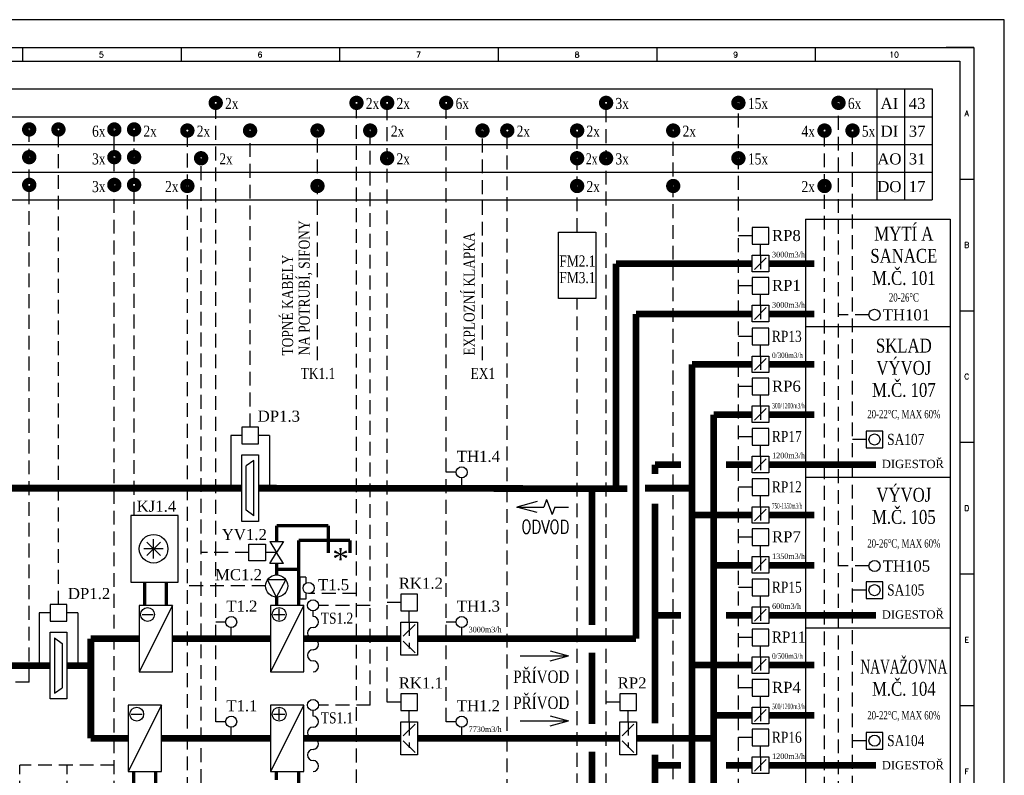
# Model space of a CAD drawing. Extents: x -1940 to 6437, y -1158 to -1137.
# Tile 4 of 5: x -1895 to -1877, y -1151 to -1137. Entities that reach past the tile are written whole.
import ezdxf
from ezdxf.enums import TextEntityAlignment as Align

# ---------------------------------------------------------------- set-up
doc = ezdxf.new("R2010")
doc.units = 0
doc.header["$MEASUREMENT"] = 0
for name, pattern in [('ČERCHOVANÁ2', [0.5, 0.25, -0.125, 0, -0.125]), ('ČÁRKOVANÁ', [0.75, 0.5, -0.25]), ('ČÁRKOVANÁ2', [0.375, 0.25, -0.125])]:
    doc.linetypes.add(name, pattern=pattern)
for name, color, linetype in [('Přístroje MaR', 1, 'CONTINUOUS'), ('Přístroje VZT', 5, 'CONTINUOUS'), ('Výkres', 4, 'CONTINUOUS')]:
    doc.layers.add(name, color=color, linetype=linetype)
doc.layers.add('Výkres netisk', color=7, linetype='CONTINUOUS', plot=False)
doc.styles.add('Romans', font='romans.shx')
doc.styles.get("Standard").update_dxf_attribs({"font": 'times.ttf'})

msp = doc.modelspace()

# ---------------------------------------------------------------- linework, layer by layer
at = {"layer": 'Přístroje MaR', "linetype": 'ČÁRKOVANÁ2'}
for p, q in [((-1891.07, -1149.608), (-1891.07, -1138.446)), ((-1888.531, -1150.72), (-1888.531, -1138.444)), ((-1887.977, -1149.258), (-1887.977, -1138.447)), ((-1886.912, -1149.608), (-1886.912, -1138.446)), ((-1884.028, -1152.669), (-1884.028, -1138.442)), ((-1881.641, -1153.512), (-1881.641, -1138.438)), ((-1879.835, -1153.554), (-1879.835, -1138.444)), ((-1891.581, -1150.859), (-1891.581, -1138.836)), ((-1894.434, -1148.895), (-1894.434, -1138.923)), ((-1893.907, -1147.495), (-1893.907, -1138.926)), ((-1892.899, -1150.928), (-1892.899, -1138.924)), ((-1892.543, -1145.889), (-1892.543, -1138.93)), ((-1890.45, -1144.295), (-1890.45, -1138.943)), ((-1889.234, -1143.088), (-1889.234, -1138.942)), ((-1888.283, -1149.308), (-1888.283, -1138.941)), ((-1886.258, -1143.088), (-1886.258, -1138.942)), ((-1885.811, -1153.896), (-1885.811, -1138.938)), ((-1884.55, -1140.774), (-1884.55, -1138.946)), ((-1882.817, -1154.022), (-1882.817, -1138.943)), ((-1880.087, -1154.98), (-1880.087, -1139.026)), ((-1879.582, -1152.708), (-1879.582, -1138.942)), ((-1891.333, -1151.463), (-1891.333, -1139.44)), ((-1881.395, -1140.844), (-1881.641, -1140.844)), ((-1881.395, -1141.744), (-1881.641, -1141.744)), ((-1884.55, -1155.296), (-1884.55, -1141.974)), ((-1879.286, -1142.267), (-1879.835, -1142.267)), ((-1881.395, -1142.661), (-1881.641, -1142.661)), ((-1881.395, -1143.561), (-1881.641, -1143.561)), ((-1881.395, -1144.47), (-1881.641, -1144.47)), ((-1879.336, -1144.517), (-1879.582, -1144.517)), ((-1886.733, -1145.108), (-1886.912, -1145.108)), ((-1881.395, -1145.379), (-1881.641, -1145.379)), ((-1881.395, -1146.278), (-1881.641, -1146.278)), ((-1890.471, -1146.555), (-1891.333, -1146.555)), ((-1879.286, -1146.799), (-1879.835, -1146.799)), ((-1890.171, -1147.159), (-1891.581, -1147.159)), ((-1881.395, -1147.187), (-1881.641, -1147.187)), ((-1888.531, -1147.298), (-1889.395, -1147.298)), ((-1879.336, -1147.235), (-1879.582, -1147.235)), ((-1888.283, -1147.51), (-1889.214, -1147.51)), ((-1887.731, -1147.46), (-1887.977, -1147.46)), ((-1890.891, -1147.81), (-1891.07, -1147.81)), ((-1886.733, -1147.81), (-1886.912, -1147.81)), ((-1881.395, -1148.087), (-1881.641, -1148.087)), ((-1894.434, -1148.895), (-1895.315, -1148.895)), ((-1881.395, -1148.996), (-1881.641, -1148.996)), ((-1888.283, -1149.308), (-1889.214, -1149.308)), ((-1887.731, -1149.258), (-1887.977, -1149.258)), ((-1883.782, -1149.258), (-1884.028, -1149.258)), ((-1890.891, -1149.608), (-1891.07, -1149.608)), ((-1886.733, -1149.608), (-1886.912, -1149.608)), ((-1881.395, -1149.895), (-1881.641, -1149.895)), ((-1879.336, -1149.952), (-1879.582, -1149.952)), ((-1894.601, -1150.928), (-1894.601, -1150.39)), ((-1892.899, -1150.39), (-1894.601, -1150.39)), ((-1893.75, -1150.928), (-1893.75, -1150.39))]:
    msp.add_line(p, q, dxfattribs=at)
at = {"layer": 'Přístroje MaR', "color": 5}
for p, q in [((-1880.433, -1140.543), (-1880.433, -1156.026)), ((-1880.433, -1140.543), (-1877.821, -1140.543)), ((-1877.821, -1140.543), (-1877.821, -1156.026)), ((-1880.433, -1142.479), (-1877.821, -1142.479)), ((-1880.433, -1145.196), (-1877.821, -1145.196)), ((-1880.433, -1147.913), (-1877.821, -1147.913)), ((-1885.576, -1148.421), (-1884.707, -1148.421)), ((-1885.035, -1148.33), (-1884.707, -1148.421)), ((-1885.035, -1148.512), (-1884.707, -1148.421)), ((-1885.035, -1149.502), (-1884.707, -1149.593)), ((-1885.576, -1149.593), (-1884.707, -1149.593)), ((-1885.035, -1149.684), (-1884.707, -1149.593))]:
    msp.add_line(p, q, dxfattribs=at)
at = {"layer": 'Přístroje MaR'}
for p, q in [((-1881.245, -1141.194), (-1881.245, -1140.994)), ((-1881.245, -1142.094), (-1881.245, -1141.894)), ((-1881.245, -1143.011), (-1881.245, -1142.811)), ((-1881.245, -1143.911), (-1881.245, -1143.711)), ((-1890.6, -1144.445), (-1890.8, -1144.445)), ((-1890.8, -1144.445), (-1890.8, -1145.395)), ((-1890.1, -1144.445), (-1890.3, -1144.445)), ((-1890.1, -1144.445), (-1890.1, -1145.395)), ((-1881.245, -1144.82), (-1881.245, -1144.62)), ((-1886.633, -1145.408), (-1886.633, -1145.208)), ((-1881.245, -1145.729), (-1881.245, -1145.529)), ((-1881.245, -1146.628), (-1881.245, -1146.428)), ((-1889.971, -1146.555), (-1890.171, -1146.555)), ((-1889.545, -1147.398), (-1889.545, -1146.998)), ((-1889.445, -1146.998), (-1889.545, -1146.998)), ((-1889.445, -1146.998), (-1889.445, -1147.111)), ((-1889.445, -1147.285), (-1889.445, -1147.398)), ((-1881.245, -1147.537), (-1881.245, -1147.337)), ((-1889.445, -1147.398), (-1889.545, -1147.398)), ((-1894.057, -1147.645), (-1894.257, -1147.645)), ((-1894.257, -1147.645), (-1894.257, -1148.595)), ((-1893.557, -1147.645), (-1893.757, -1147.645)), ((-1893.557, -1147.645), (-1893.557, -1148.595)), ((-1889.314, -1147.71), (-1889.314, -1147.61)), ((-1887.581, -1147.81), (-1887.581, -1147.61)), ((-1890.791, -1148.11), (-1890.791, -1147.91)), ((-1886.633, -1148.11), (-1886.633, -1147.91)), ((-1881.245, -1148.437), (-1881.245, -1148.237)), ((-1881.245, -1149.346), (-1881.245, -1149.146)), ((-1889.314, -1149.508), (-1889.314, -1149.408)), ((-1887.581, -1149.608), (-1887.581, -1149.408)), ((-1883.632, -1149.608), (-1883.632, -1149.408)), ((-1890.791, -1149.908), (-1890.791, -1149.708)), ((-1886.633, -1149.908), (-1886.633, -1149.708)), ((-1881.245, -1150.245), (-1881.245, -1150.045))]:
    msp.add_line(p, q, dxfattribs=at)
for points in [[(-1891.143, -1138.443, 0.112, 0.112, 1), (-1890.997, -1138.443, 0.112, 0.112, 1)], [(-1888.604, -1138.443, 0.112, 0.112, 1), (-1888.457, -1138.443, 0.112, 0.112, 1)], [(-1888.051, -1138.443, 0.112, 0.112, 1), (-1887.904, -1138.443, 0.112, 0.112, 1)], [(-1886.985, -1138.443, 0.112, 0.112, 1), (-1886.839, -1138.443, 0.112, 0.112, 1)], [(-1884.101, -1138.443, 0.112, 0.112, 1), (-1883.955, -1138.443, 0.112, 0.112, 1)], [(-1881.714, -1138.443, 0.112, 0.112, 1), (-1881.568, -1138.443, 0.112, 0.112, 1)], [(-1879.909, -1138.443, 0.112, 0.112, 1), (-1879.762, -1138.443, 0.112, 0.112, 1)], [(-1894.508, -1138.923, 0.112, 0.112, 1), (-1894.361, -1138.923, 0.112, 0.112, 1)], [(-1893.98, -1138.923, 0.112, 0.112, 1), (-1893.834, -1138.923, 0.112, 0.112, 1)], [(-1892.972, -1138.923, 0.112, 0.112, 1), (-1892.826, -1138.923, 0.112, 0.112, 1)], [(-1892.616, -1138.923, 0.112, 0.112, 1), (-1892.469, -1138.923, 0.112, 0.112, 1)], [(-1891.655, -1138.943, 0.112, 0.112, 1), (-1891.508, -1138.943, 0.112, 0.112, 1)], [(-1890.524, -1138.943, 0.112, 0.112, 1), (-1890.377, -1138.943, 0.112, 0.112, 1)], [(-1889.307, -1138.943, 0.112, 0.112, 1), (-1889.161, -1138.943, 0.112, 0.112, 1)], [(-1888.356, -1138.943, 0.112, 0.112, 1), (-1888.21, -1138.943, 0.112, 0.112, 1)], [(-1886.332, -1138.943, 0.112, 0.112, 1), (-1886.185, -1138.943, 0.112, 0.112, 1)], [(-1885.884, -1138.943, 0.112, 0.112, 1), (-1885.737, -1138.943, 0.112, 0.112, 1)], [(-1884.624, -1138.943, 0.112, 0.112, 1), (-1884.477, -1138.943, 0.112, 0.112, 1)], [(-1882.89, -1138.943, 0.112, 0.112, 1), (-1882.744, -1138.943, 0.112, 0.112, 1)], [(-1880.161, -1138.943, 0.112, 0.112, 1), (-1880.014, -1138.943, 0.112, 0.112, 1)], [(-1879.656, -1138.943, 0.112, 0.112, 1), (-1879.509, -1138.943, 0.112, 0.112, 1)], [(-1894.508, -1139.423, 0.112, 0.112, 1), (-1894.361, -1139.423, 0.112, 0.112, 1)], [(-1892.972, -1139.423, 0.112, 0.112, 1), (-1892.826, -1139.423, 0.112, 0.112, 1)], [(-1892.616, -1139.423, 0.112, 0.112, 1), (-1892.469, -1139.423, 0.112, 0.112, 1)], [(-1891.407, -1139.443, 0.112, 0.112, 1), (-1891.26, -1139.443, 0.112, 0.112, 1)], [(-1888.051, -1139.443, 0.112, 0.112, 1), (-1887.904, -1139.443, 0.112, 0.112, 1)], [(-1884.624, -1139.443, 0.112, 0.112, 1), (-1884.477, -1139.443, 0.112, 0.112, 1)], [(-1884.101, -1139.443, 0.112, 0.112, 1), (-1883.955, -1139.443, 0.112, 0.112, 1)], [(-1881.714, -1139.443, 0.112, 0.112, 1), (-1881.568, -1139.443, 0.112, 0.112, 1)], [(-1894.508, -1139.923, 0.112, 0.112, 1), (-1894.361, -1139.923, 0.112, 0.112, 1)], [(-1892.972, -1139.923, 0.112, 0.112, 1), (-1892.826, -1139.923, 0.112, 0.112, 1)], [(-1892.616, -1139.923, 0.112, 0.112, 1), (-1892.469, -1139.923, 0.112, 0.112, 1)], [(-1891.655, -1139.943, 0.112, 0.112, 1), (-1891.508, -1139.943, 0.112, 0.112, 1)], [(-1889.307, -1139.943, 0.112, 0.112, 1), (-1889.161, -1139.943, 0.112, 0.112, 1)], [(-1884.624, -1139.943, 0.112, 0.112, 1), (-1884.477, -1139.943, 0.112, 0.112, 1)], [(-1882.89, -1139.943, 0.112, 0.112, 1), (-1882.744, -1139.943, 0.112, 0.112, 1)], [(-1880.161, -1139.943, 0.112, 0.112, 1), (-1880.014, -1139.943, 0.112, 0.112, 1)]]:
    msp.add_lwpolyline(points, format="xyseb", close=True, dxfattribs=at)
for points in [[(-1884.214, -1141.974), (-1884.886, -1141.974), (-1884.886, -1140.774), (-1884.214, -1140.774)], [(-1881.395, -1140.994), (-1881.095, -1140.994), (-1881.095, -1140.694), (-1881.395, -1140.694)], [(-1881.395, -1141.894), (-1881.095, -1141.894), (-1881.095, -1141.594), (-1881.395, -1141.594)], [(-1881.395, -1142.811), (-1881.095, -1142.811), (-1881.095, -1142.511), (-1881.395, -1142.511)], [(-1881.395, -1143.711), (-1881.095, -1143.711), (-1881.095, -1143.411), (-1881.395, -1143.411)], [(-1890.6, -1144.595), (-1890.3, -1144.595), (-1890.3, -1144.295), (-1890.6, -1144.295)], [(-1881.395, -1144.62), (-1881.095, -1144.62), (-1881.095, -1144.32), (-1881.395, -1144.32)], [(-1879.336, -1144.667), (-1879.036, -1144.667), (-1879.036, -1144.367), (-1879.336, -1144.367)], [(-1881.395, -1145.529), (-1881.095, -1145.529), (-1881.095, -1145.229), (-1881.395, -1145.229)], [(-1881.395, -1146.428), (-1881.095, -1146.428), (-1881.095, -1146.128), (-1881.395, -1146.128)], [(-1890.171, -1146.405), (-1890.171, -1146.705), (-1890.471, -1146.705), (-1890.471, -1146.405)], [(-1881.395, -1147.337), (-1881.095, -1147.337), (-1881.095, -1147.037), (-1881.395, -1147.037)], [(-1879.336, -1147.385), (-1879.036, -1147.385), (-1879.036, -1147.085), (-1879.336, -1147.085)], [(-1887.731, -1147.61), (-1887.431, -1147.61), (-1887.431, -1147.31), (-1887.731, -1147.31)], [(-1894.057, -1147.795), (-1893.757, -1147.795), (-1893.757, -1147.495), (-1894.057, -1147.495)], [(-1881.395, -1148.237), (-1881.095, -1148.237), (-1881.095, -1147.937), (-1881.395, -1147.937)], [(-1881.395, -1149.146), (-1881.095, -1149.146), (-1881.095, -1148.846), (-1881.395, -1148.846)], [(-1887.731, -1149.408), (-1887.431, -1149.408), (-1887.431, -1149.108), (-1887.731, -1149.108)], [(-1883.782, -1149.408), (-1883.482, -1149.408), (-1883.482, -1149.108), (-1883.782, -1149.108)], [(-1881.395, -1150.045), (-1881.095, -1150.045), (-1881.095, -1149.745), (-1881.395, -1149.745)], [(-1879.336, -1150.102), (-1879.036, -1150.102), (-1879.036, -1149.802), (-1879.336, -1149.802)]]:
    msp.add_lwpolyline(points, close=True, dxfattribs=at)
for centre in [(-1879.186, -1142.267), (-1879.186, -1144.517), (-1886.633, -1145.108), (-1879.186, -1146.799), (-1889.395, -1147.198), (-1879.186, -1147.235), (-1889.314, -1147.51), (-1890.791, -1147.81), (-1886.633, -1147.81), (-1889.314, -1149.308), (-1890.791, -1149.608), (-1886.633, -1149.608), (-1879.186, -1149.952)]:
    msp.add_circle(centre, 0.1, dxfattribs=at)
for centre, start, end in [((-1889.314, -1147.81), 270, 90), ((-1889.314, -1148.01), 90, 270), ((-1889.314, -1148.21), 270, 90), ((-1889.314, -1148.41), 90, 270), ((-1889.314, -1148.61), 270, 90), ((-1889.314, -1149.608), 270, 90), ((-1889.314, -1149.808), 90, 270), ((-1889.314, -1150.008), 270, 90), ((-1889.314, -1150.208), 90, 270), ((-1889.314, -1150.408), 270, 90)]:
    msp.add_arc(centre, 0.1, start, end, dxfattribs=at)
at = {"layer": 'Přístroje VZT'}
for p, q in [((-1881.139, -1141.238), (-1881.351, -1141.45)), ((-1881.139, -1142.137), (-1881.351, -1142.35)), ((-1881.139, -1143.055), (-1881.351, -1143.268)), ((-1881.139, -1143.955), (-1881.351, -1144.167)), ((-1890.38, -1144.895), (-1890.52, -1144.995)), ((-1890.38, -1145.895), (-1890.38, -1144.895)), ((-1881.139, -1144.864), (-1881.351, -1145.076)), ((-1890.52, -1145.795), (-1890.52, -1144.995)), ((-1885.102, -1145.597), (-1885.152, -1145.735)), ((-1885.102, -1145.597), (-1885.001, -1145.873)), ((-1885.274, -1145.633), (-1885.639, -1145.735)), ((-1885.274, -1145.836), (-1885.639, -1145.735)), ((-1885.639, -1145.735), (-1885.152, -1145.735)), ((-1884.951, -1145.735), (-1885.001, -1145.873)), ((-1884.951, -1145.735), (-1884.708, -1145.735)), ((-1881.139, -1145.773), (-1881.351, -1145.985)), ((-1890.38, -1145.895), (-1890.52, -1145.795)), ((-1890.096, -1146.355), (-1889.971, -1146.555)), ((-1890.096, -1146.355), (-1889.846, -1146.355)), ((-1889.846, -1146.355), (-1889.971, -1146.555)), ((-1890.096, -1146.755), (-1889.971, -1146.555)), ((-1889.846, -1146.755), (-1889.971, -1146.555)), ((-1881.139, -1146.672), (-1881.351, -1146.884)), ((-1889.846, -1146.755), (-1890.096, -1146.755)), ((-1889.805, -1147.048), (-1890.136, -1147.048)), ((-1889.971, -1147.36), (-1890.136, -1147.048)), ((-1889.971, -1147.36), (-1889.805, -1147.048)), ((-1891.852, -1147.51), (-1892.452, -1148.71)), ((-1889.479, -1147.51), (-1890.079, -1148.71)), ((-1892.399, -1147.675), (-1892.199, -1147.675)), ((-1890.026, -1147.675), (-1889.826, -1147.675)), ((-1889.926, -1147.775), (-1889.926, -1147.575)), ((-1881.139, -1147.581), (-1881.351, -1147.793)), ((-1887.475, -1147.854), (-1887.687, -1148.066)), ((-1893.977, -1148.095), (-1893.837, -1148.195)), ((-1893.977, -1148.095), (-1893.977, -1149.095)), ((-1893.837, -1148.195), (-1893.837, -1148.995)), ((-1887.475, -1148.366), (-1887.687, -1148.154)), ((-1881.139, -1148.481), (-1881.351, -1148.693)), ((-1893.977, -1149.095), (-1893.837, -1148.995)), ((-1892.048, -1149.308), (-1892.648, -1150.508)), ((-1889.479, -1149.308), (-1890.079, -1150.508)), ((-1892.595, -1149.473), (-1892.395, -1149.473)), ((-1890.026, -1149.473), (-1889.826, -1149.473)), ((-1889.926, -1149.573), (-1889.926, -1149.373)), ((-1881.139, -1149.39), (-1881.351, -1149.602)), ((-1887.475, -1149.652), (-1887.687, -1149.864)), ((-1883.526, -1149.652), (-1883.738, -1149.864)), ((-1887.475, -1150.164), (-1887.687, -1149.952)), ((-1883.526, -1150.164), (-1883.738, -1149.952)), ((-1881.139, -1150.289), (-1881.351, -1150.501))]:
    msp.add_line(p, q, dxfattribs=at)
at = {"layer": 'Přístroje VZT', "linetype": 'ČERCHOVANÁ2'}
for p, q in [((-1881.245, -1141.194), (-1881.245, -1141.494)), ((-1881.245, -1142.094), (-1881.245, -1142.394)), ((-1881.245, -1143.011), (-1881.245, -1143.311)), ((-1881.245, -1143.911), (-1881.245, -1144.211)), ((-1881.245, -1144.82), (-1881.245, -1145.12)), ((-1881.245, -1145.729), (-1881.245, -1146.029)), ((-1881.245, -1146.628), (-1881.245, -1146.928)), ((-1881.245, -1147.537), (-1881.245, -1147.837)), ((-1887.581, -1147.81), (-1887.581, -1148.41)), ((-1881.245, -1148.437), (-1881.245, -1148.737)), ((-1881.245, -1149.346), (-1881.245, -1149.646)), ((-1887.581, -1149.608), (-1887.581, -1150.208)), ((-1883.632, -1149.608), (-1883.632, -1150.208)), ((-1881.245, -1150.245), (-1881.245, -1150.545))]:
    msp.add_line(p, q, dxfattribs=at)
at = {"layer": 'Přístroje VZT', "linetype": 'ČÁRKOVANÁ'}
for p, q in [((-1892.19, -1146.662), (-1892.19, -1146.314)), ((-1892.017, -1146.489), (-1892.364, -1146.489)), ((-1892.313, -1146.612), (-1892.068, -1146.367)), ((-1892.067, -1146.612), (-1892.313, -1146.367))]:
    msp.add_line(p, q, dxfattribs=at)
for points in [[(-1883.847, -1141.344, 0.121, 0.121, 0), (-1883.847, -1145.404, 0, 0, 0)], [(-1883.847, -1141.344, 0.121, 0.121, 0), (-1881.395, -1141.344, 0, 0, 0)], [(-1881.095, -1141.344, 0.121, 0.121, 0), (-1880.27, -1141.344, 0, 0, 0)], [(-1882.476, -1143.161, 0.121, 0.121, 0), (-1882.476, -1153.091, 0, 0, 0)], [(-1882.476, -1143.161, 0.121, 0.121, 0), (-1881.395, -1143.161, 0, 0, 0)], [(-1881.095, -1143.161, 0.121, 0.121, 0), (-1880.27, -1143.161, 0, 0, 0)], [(-1883.144, -1144.97, 0.121, 0.121, 0), (-1882.676, -1144.97, 0, 0, 0)], [(-1883.144, -1144.97, 0.121, 0.121, 0), (-1883.144, -1145.137, 0, 0, 0)], [(-1881.863, -1144.97, 0.121, 0.121, 0), (-1881.395, -1144.97, 0, 0, 0)], [(-1881.095, -1144.97, 0.121, 0.121, 0), (-1879.158, -1144.97, 0, 0, 0)], [(-1897.253, -1145.395, 0.121, 0.121, 0), (-1890.6, -1145.395, 0, 0, 0)], [(-1890.3, -1145.395, 0.121, 0.121, 0), (-1883.644, -1145.404, 0, 0, 0)], [(-1884.281, -1145.395, 0.121, 0.121, 0), (-1884.281, -1147.861, 0, 0, 0)], [(-1883.328, -1145.395, 0.121, 0.121, 0), (-1882.476, -1145.395, 0, 0, 0)], [(-1883.144, -1145.673, 0.121, 0.121, 0), (-1883.144, -1149.64, 0, 0, 0)], [(-1882.476, -1145.879, 0.121, 0.121, 0), (-1881.395, -1145.879, 0, 0, 0)], [(-1881.095, -1145.879, 0.121, 0.121, 0), (-1880.27, -1145.879, 0, 0, 0)], [(-1883.144, -1147.687, 0.121, 0.121, 0), (-1882.676, -1147.687, 0, 0, 0)], [(-1881.863, -1147.687, 0.121, 0.121, 0), (-1881.395, -1147.687, 0, 0, 0)], [(-1881.095, -1147.687, 0.121, 0.121, 0), (-1879.158, -1147.687, 0, 0, 0)], [(-1884.281, -1148.366, 0.121, 0.121, 0), (-1884.281, -1149.649, 0, 0, 0)], [(-1882.476, -1148.587, 0.121, 0.121, 0), (-1881.395, -1148.587, 0, 0, 0)], [(-1881.095, -1148.587, 0.121, 0.121, 0), (-1880.27, -1148.587, 0, 0, 0)], [(-1884.281, -1150.15, 0.121, 0.121, 0), (-1884.281, -1151.733, 0, 0, 0)], [(-1883.144, -1150.201, 0.121, 0.121, 0), (-1883.144, -1151.999, 0, 0, 0)], [(-1883.144, -1150.395, 0.121, 0.121, 0), (-1882.676, -1150.395, 0, 0, 0)], [(-1881.863, -1150.395, 0.121, 0.121, 0), (-1881.395, -1150.395, 0, 0, 0)], [(-1881.095, -1150.395, 0.121, 0.121, 0), (-1879.158, -1150.395, 0, 0, 0)]]:
    msp.add_lwpolyline(points, format="xyseb", dxfattribs=at)
at = {"layer": 'Přístroje VZT'}
for points in [[(-1881.395, -1141.194), (-1881.095, -1141.194), (-1881.095, -1141.494), (-1881.395, -1141.494)], [(-1881.395, -1142.094), (-1881.095, -1142.094), (-1881.095, -1142.394), (-1881.395, -1142.394)], [(-1881.395, -1143.011), (-1881.095, -1143.011), (-1881.095, -1143.311), (-1881.395, -1143.311)], [(-1881.395, -1143.911), (-1881.095, -1143.911), (-1881.095, -1144.211), (-1881.395, -1144.211)], [(-1890.6, -1144.795), (-1890.3, -1144.795), (-1890.3, -1145.995), (-1890.6, -1145.995)], [(-1881.395, -1144.82), (-1881.095, -1144.82), (-1881.095, -1145.12), (-1881.395, -1145.12)], [(-1881.395, -1145.729), (-1881.095, -1145.729), (-1881.095, -1146.029), (-1881.395, -1146.029)], [(-1891.75, -1145.889), (-1892.601, -1145.889), (-1892.601, -1147.089), (-1891.75, -1147.089)], [(-1881.395, -1146.628), (-1881.095, -1146.628), (-1881.095, -1146.928), (-1881.395, -1146.928)], [(-1891.852, -1147.51), (-1892.452, -1147.51), (-1892.452, -1148.71), (-1891.852, -1148.71)], [(-1889.479, -1147.51), (-1890.079, -1147.51), (-1890.079, -1148.71), (-1889.479, -1148.71)], [(-1881.395, -1147.537), (-1881.095, -1147.537), (-1881.095, -1147.837), (-1881.395, -1147.837)], [(-1887.731, -1147.81), (-1887.431, -1147.81), (-1887.431, -1148.41), (-1887.731, -1148.41)], [(-1894.057, -1147.995), (-1893.757, -1147.995), (-1893.757, -1149.195), (-1894.057, -1149.195)], [(-1881.395, -1148.437), (-1881.095, -1148.437), (-1881.095, -1148.737), (-1881.395, -1148.737)], [(-1892.048, -1149.308), (-1892.648, -1149.308), (-1892.648, -1150.508), (-1892.048, -1150.508)], [(-1889.479, -1149.308), (-1890.079, -1149.308), (-1890.079, -1150.508), (-1889.479, -1150.508)], [(-1881.395, -1149.346), (-1881.095, -1149.346), (-1881.095, -1149.646), (-1881.395, -1149.646)], [(-1887.731, -1149.608), (-1887.431, -1149.608), (-1887.431, -1150.208), (-1887.731, -1150.208)], [(-1883.782, -1149.608), (-1883.482, -1149.608), (-1883.482, -1150.208), (-1883.782, -1150.208)], [(-1881.395, -1150.245), (-1881.095, -1150.245), (-1881.095, -1150.545), (-1881.395, -1150.545)]]:
    msp.add_lwpolyline(points, close=True, dxfattribs=at)
at = {"layer": 'Přístroje VZT', "linetype": 'Continuous'}
for points in [[(-1883.486, -1148.11, 0.121, 0.121, 0), (-1883.486, -1142.253, 0, 0, 0)], [(-1882.089, -1154.012, 0.121, 0.121, 0), (-1882.089, -1144.07, 0, 0, 0)], [(-1893.323, -1149.908, 0.121, 0.121, 0), (-1893.323, -1148.11, 0, 0, 0)]]:
    msp.add_lwpolyline(points, format="xyseb", dxfattribs=at)
at = {"layer": 'Přístroje VZT'}
for points in [[(-1883.486, -1142.253, 0.121, 0.121, 0), (-1881.395, -1142.253, 0, 0, 0)], [(-1881.095, -1142.253, 0.121, 0.121, 0), (-1880.27, -1142.253, 0, 0, 0)], [(-1882.089, -1144.07, 0.121, 0.121, 0), (-1881.395, -1144.07, 0, 0, 0)], [(-1881.095, -1144.07, 0.121, 0.121, 0), (-1880.27, -1144.07, 0, 0, 0)], [(-1882.089, -1146.788, 0.121, 0.121, 0), (-1881.395, -1146.788, 0, 0, 0)], [(-1881.095, -1146.788, 0.121, 0.121, 0), (-1880.27, -1146.788, 0, 0, 0)], [(-1893.323, -1148.11, 0.121, 0.121, 0), (-1892.452, -1148.11, 0, 0, 0)], [(-1891.852, -1148.11, 0.121, 0.121, 0), (-1890.079, -1148.11, 0, 0, 0)], [(-1889.479, -1148.11, 0.121, 0.121, 0), (-1887.731, -1148.11, 0, 0, 0)], [(-1887.431, -1148.11, 0.121, 0.121, 0), (-1883.486, -1148.11, 0, 0, 0)], [(-1895.015, -1148.595, 0.121, 0.121, 0), (-1894.057, -1148.595, 0, 0, 0)], [(-1893.757, -1148.595, 0.121, 0.121, 0), (-1893.323, -1148.595, 0, 0, 0)], [(-1882.089, -1149.496, 0.121, 0.121, 0), (-1881.395, -1149.496, 0, 0, 0)], [(-1881.095, -1149.496, 0.121, 0.121, 0), (-1880.27, -1149.496, 0, 0, 0)], [(-1893.323, -1149.908, 0.121, 0.121, 0), (-1892.648, -1149.908, 0, 0, 0)], [(-1892.048, -1149.908, 0.121, 0.121, 0), (-1890.079, -1149.908, 0, 0, 0)], [(-1889.479, -1149.908, 0.121, 0.121, 0), (-1887.731, -1149.908, 0, 0, 0)], [(-1887.431, -1149.908, 0.121, 0.121, 0), (-1883.782, -1149.908, 0, 0, 0)], [(-1882.089, -1149.908, 0.121, 0.121, 0), (-1883.482, -1149.908, 0, 0, 0)]]:
    msp.add_lwpolyline(points, format="xyseb", dxfattribs=at)
at = {"layer": 'Přístroje VZT', "linetype": 'Continuous', "lineweight": 0}
for points in [[(-1889.971, -1146.074, 0.06, 0.06, 0), (-1889.971, -1146.355, 0, 0, 0)], [(-1889.039, -1146.074, 0.06, 0.06, 0), (-1889.971, -1146.074, 0, 0, 0)], [(-1889.039, -1146.074, 0.06, 0.06, 0), (-1889.039, -1146.567, 0, 0, 0)], [(-1889.971, -1146.757, 0.06, 0.06, 0), (-1889.971, -1146.96, 0, 0, 0)], [(-1889.576, -1146.859, 0.06, 0.06, 0), (-1889.971, -1146.859, 0, 0, 0)], [(-1892.352, -1147.51, 0.06, 0.06, 0), (-1892.352, -1147.089, 0, 0, 0)], [(-1889.971, -1147.36, 0.06, 0.06, 0), (-1889.971, -1147.51, 0, 0, 0)], [(-1892.548, -1150.928, 0.06, 0.06, 0), (-1892.548, -1150.508, 0, 0, 0)], [(-1889.979, -1150.658, 0.06, 0.06, 0), (-1889.979, -1150.508, 0, 0, 0)]]:
    msp.add_lwpolyline(points, format="xyseb", dxfattribs=at)
at = {"layer": 'Přístroje VZT', "linetype": 'ČÁRKOVANÁ2', "lineweight": 0}
for points in [[(-1889.576, -1146.338, 0.06, 0.06, 0), (-1889.576, -1147.51, 0, 0, 0)], [(-1889.576, -1146.338, 0.06, 0.06, 0), (-1888.645, -1146.338, 0, 0, 0)], [(-1888.645, -1146.338, 0.06, 0.06, 0), (-1888.645, -1146.567, 0, 0, 0)], [(-1891.958, -1147.51, 0.06, 0.06, 0), (-1891.958, -1147.089, 0, 0, 0)], [(-1892.154, -1150.928, 0.06, 0.06, 0), (-1892.154, -1150.508, 0, 0, 0)], [(-1889.576, -1150.508, 0.06, 0.06, 0), (-1889.576, -1153.135, 0, 0, 0)]]:
    msp.add_lwpolyline(points, format="xyseb", dxfattribs=at)
at = {"layer": 'Přístroje VZT'}
for centre, radius in [((-1892.191, -1146.489), 0.258), ((-1889.971, -1147.16), 0.2), ((-1892.299, -1147.675), 0.125), ((-1889.926, -1147.675), 0.125), ((-1892.495, -1149.473), 0.125), ((-1889.926, -1149.473), 0.125)]:
    msp.add_circle(centre, radius, dxfattribs=at)
at = {"layer": 'Výkres'}
for p, q in [((-1894.555, -1137.443), (-1894.555, -1137.693)), ((-1891.695, -1137.443), (-1891.695, -1137.693)), ((-1888.835, -1137.443), (-1888.835, -1137.693)), ((-1885.975, -1137.443), (-1885.975, -1137.693)), ((-1883.115, -1137.443), (-1883.115, -1137.693)), ((-1880.255, -1137.443), (-1880.255, -1137.693)), ((-1877.395, -1137.443), (-1877.895, -1137.443)), ((-1905.745, -1137.693), (-1877.645, -1137.693)), ((-1905.745, -1137.693), (-1877.645, -1137.693)), ((-1877.645, -1137.693), (-1877.645, -1156.193)), ((-1877.645, -1137.693), (-1877.645, -1156.193)), ((-1905.245, -1138.193), (-1878.145, -1138.193)), ((-1879.145, -1138.193), (-1879.145, -1140.193)), ((-1878.645, -1138.193), (-1878.645, -1140.193)), ((-1878.145, -1138.193), (-1878.145, -1140.193)), ((-1878.145, -1138.193), (-1878.145, -1138.193)), ((-1905.245, -1138.693), (-1878.145, -1138.693)), ((-1905.245, -1139.193), (-1878.145, -1139.193)), ((-1905.245, -1139.693), (-1878.145, -1139.693)), ((-1877.645, -1139.818), (-1877.395, -1139.818)), ((-1905.245, -1140.193), (-1878.145, -1140.193)), ((-1877.645, -1142.193), (-1877.395, -1142.193)), ((-1877.645, -1144.568), (-1877.395, -1144.568)), ((-1877.645, -1146.943), (-1877.395, -1146.943)), ((-1877.645, -1149.318), (-1877.395, -1149.318))]:
    msp.add_line(p, q, dxfattribs=at)
msp.add_lwpolyline([(-1877.395, -1157.443), (-1905.995, -1157.443), (-1905.995, -1137.443), (-1877.395, -1137.443), (-1877.395, -1157.443)], close=True, dxfattribs=at)
at = {"layer": 'Výkres netisk', "color": 7}
msp.add_lwpolyline([(-1906.545, -1157.943), (-1876.845, -1157.943), (-1876.845, -1136.943), (-1906.545, -1136.943)], close=True, dxfattribs=at)

# ---------------------------------------------------------------- texts
at = {"layer": 'Přístroje MaR', "color": 5}
for s, height, width, p in [('MYTÍ A', 0.25, 0.8, (-1878.657, -1140.928)), ('SANACE', 0.25, 0.8, (-1878.657, -1141.328)), ('M.Č. 101', 0.25, 0.8, (-1878.657, -1141.728)), ('20-26°C', 0.15, 0.7, (-1878.657, -1142.028)), ('SKLAD', 0.25, 0.8, (-1878.657, -1142.948)), ('VÝVOJ', 0.25, 0.8, (-1878.657, -1143.348)), ('M.Č. 107', 0.25, 0.8, (-1878.657, -1143.748)), ('20-22°C, MAX 60%', 0.15, 0.7, (-1878.657, -1144.134)), ('VÝVOJ', 0.25, 0.8, (-1878.657, -1145.639)), ('M.Č. 105', 0.25, 0.8, (-1878.657, -1146.039)), ('20-26°C, MAX 60%', 0.15, 0.7, (-1878.657, -1146.467)), ('NAVAŽOVNA', 0.25, 0.65, (-1878.657, -1148.74)), ('PŘÍVOD', 0.225, 0.8, (-1885.197, -1148.91)), ('M.Č. 104', 0.25, 0.8, (-1878.657, -1149.14)), ('PŘÍVOD', 0.225, 0.8, (-1885.197, -1149.379)), ('20-22°C, MAX 60%', 0.15, 0.7, (-1878.657, -1149.568))]:
    msp.add_text(s, height=height, dxfattribs=dict(at, width=width)).set_placement(p, align=Align.CENTER)
at = {"layer": 'Přístroje MaR'}
for s, height, p in [('RP8', 0.2, (-1881.036, -1140.937)), ('RP1', 0.2, (-1881.036, -1141.837)), ('TH101', 0.2, (-1879.038, -1142.368)), ('RP6', 0.2, (-1881.036, -1143.655)), ('DP1.3', 0.2, (-1890.313, -1144.196)), ('TH1.4', 0.2, (-1886.722, -1144.921)), ('RP7', 0.2, (-1881.036, -1146.372)), ('*', 0.4, (-1888.969, -1146.875)), ('TH105', 0.2, (-1879.038, -1146.9)), ('RK1.2', 0.2, (-1887.768, -1147.211)), ('DP1.2', 0.2, (-1893.737, -1147.396)), ('T1.5', 0.2, (-1889.225, -1147.236)), ('T1.2', 0.2, (-1890.88, -1147.623)), ('TH1.3', 0.2, (-1886.722, -1147.623)), ('RK1.1', 0.2, (-1887.768, -1149.009)), ('RP2', 0.2, (-1883.819, -1149.009)), ('RP4', 0.2, (-1881.036, -1149.089)), ('T1.1', 0.2, (-1890.88, -1149.421)), ('TH1.2', 0.2, (-1886.722, -1149.421))]:
    msp.add_text(s, height=height, dxfattribs=at).set_placement(p)
at = {"layer": 'Přístroje MaR', "width": 0.8}
for s, p in [('NA POTRUBÍ, SIFONY', (-1889.374, -1143.001)), ('EXPLOZNÍ KLAPKA', (-1886.399, -1143.001)), ('TOPNÉ KABELY', (-1889.674, -1143.001))]:
    msp.add_text(s, height=0.2, rotation=90, dxfattribs=at).set_placement(p)
at = {"layer": 'Přístroje MaR'}
for s, height, width, p in [('3000m3/h', 0.1, 0.8, (-1881.034, -1141.23)), ('3000m3/h', 0.1, 0.8, (-1881.034, -1142.139)), ('RP13', 0.2, 0.8, (-1881.036, -1142.755)), ('0/300m3/h', 0.1, 0.7, (-1881.034, -1143.048)), ('300/1200m3/h', 0.1, 0.55, (-1881.034, -1143.957)), ('RP17', 0.2, 0.8, (-1881.036, -1144.563)), ('SA107', 0.2, 0.8, (-1878.958, -1144.615)), ('1200m3/h', 0.1, 0.8, (-1881.034, -1144.856)), ('RP12', 0.2, 0.8, (-1881.036, -1145.472)), ('750-1350m3/h', 0.1, 0.5, (-1881.034, -1145.765)), ('1350m3/h', 0.1, 0.8, (-1881.034, -1146.674)), ('RP15', 0.2, 0.8, (-1881.036, -1147.281)), ('SA105', 0.2, 0.8, (-1878.958, -1147.332)), ('600m3/h', 0.1, 0.8, (-1881.034, -1147.574)), ('TS1.2', 0.2, 0.8, (-1889.174, -1147.841)), ('3000m3/h', 0.1, 0.8, (-1886.507, -1147.996)), ('RP11', 0.2, 0.9, (-1881.036, -1148.18)), ('0/500m3/h', 0.1, 0.7, (-1881.034, -1148.473)), ('500/1200m3/h', 0.1, 0.55, (-1881.034, -1149.382)), ('TS1.1', 0.2, 0.8, (-1889.174, -1149.639)), ('7730m3/h', 0.1, 0.8, (-1886.507, -1149.794)), ('RP16', 0.2, 0.8, (-1881.036, -1149.989)), ('SA104', 0.2, 0.8, (-1878.958, -1150.049)), ('1200m3/h', 0.1, 0.8, (-1881.034, -1150.282))]:
    msp.add_text(s, height=height, dxfattribs=dict(at, width=width)).set_placement(p)
at = {"layer": 'Přístroje MaR', "width": 0.8}
for s, p in [('FM2.1', (-1884.545, -1141.396)), ('FM3.1', (-1884.545, -1141.696)), ('TK1.1', (-1889.226, -1143.425)), ('EX1', (-1886.251, -1143.425))]:
    msp.add_text(s, height=0.2, dxfattribs=at).set_placement(p, align=Align.CENTER)
at = {"layer": 'Přístroje MaR', "color": 5}
for p in [(-1878.494, -1145.033), (-1878.494, -1147.75), (-1878.494, -1150.468)]:
    msp.add_text('DIGESTOŘ', height=0.15, dxfattribs=at).set_placement(p, align=Align.CENTER)
at = {"layer": 'Přístroje MaR'}
msp.add_text('KJ1.4', height=0.2, dxfattribs=at).set_placement((-1892.139, -1145.82), align=Align.CENTER)
for s, p in [('YV1.2', (-1890.147, -1146.331)), ('MC1.2', (-1890.235, -1147.056))]:
    msp.add_text(s, height=0.2, dxfattribs=at).set_placement(p, align=Align.RIGHT)
at = {"layer": 'Přístroje VZT', "style": 'Romans', "width": 0.8}
msp.add_text('ODVOD', height=0.243, dxfattribs=at).set_placement((-1885.124, -1146.213), align=Align.CENTER)
at = {"layer": 'Výkres', "style": 'Romans'}
for s, p in [('5', (-1893.132, -1137.624)), ('6', (-1890.272, -1137.624)), ('7', (-1887.412, -1137.624)), ('8', (-1884.552, -1137.624)), ('9', (-1881.692, -1137.624)), ('10', (-1878.832, -1137.624)), ('A', (-1877.522, -1138.681)), ('B', (-1877.522, -1141.056)), ('C', (-1877.522, -1143.431)), ('D', (-1877.522, -1145.806)), ('E', (-1877.522, -1148.181)), ('F', (-1877.522, -1150.556))]:
    msp.add_text(s, height=0.1, dxfattribs=at).set_placement(p, align=Align.CENTER)
at = {"layer": 'Výkres', "color": 1}
for s, width, p in [('2x', 0.8, (-1890.78, -1138.554)), ('2x', 0.8, (-1888.241, -1138.554)), ('2x', 0.8, (-1887.687, -1138.554)), ('6x', 0.8, (-1886.622, -1138.554)), ('3x', 0.8, (-1883.738, -1138.554)), ('15x', 0.8, (-1881.287, -1138.554)), ('6x', 0.8, (-1879.545, -1138.554)), ('6x', 0.8, (-1893.179, -1139.054)), ('2x', 0.8, (-1892.253, -1139.054)), ('2x', 0.8, (-1891.291, -1139.054)), ('2x', 0.8, (-1887.789, -1139.054)), ('2x', 0.8, (-1885.521, -1139.054)), ('2x', 0.8, (-1884.26, -1139.054)), ('2x', 0.8, (-1882.527, -1139.054)), ('4x', 0.8, (-1880.381, -1139.054)), ('5x', 0.8, (-1879.293, -1139.054)), ('3x', 0.8, (-1893.179, -1139.554)), ('2x', 0.8, (-1890.884, -1139.554)), ('2x', 0.8, (-1887.687, -1139.554)), ('2x', 0.7, (-1884.287, -1139.554)), ('3x', 0.8, (-1883.738, -1139.554)), ('15x', 0.8, (-1881.287, -1139.554)), ('3x', 0.8, (-1893.179, -1140.054)), ('2x', 0.8, (-1891.862, -1140.054)), ('2x', 0.8, (-1884.26, -1140.054)), ('2x', 0.8, (-1880.381, -1140.054))]:
    msp.add_text(s, height=0.2, dxfattribs=dict(at, width=width)).set_placement(p, align=Align.CENTER)
at = {"layer": 'Výkres'}
for s, p in [('AI', (-1878.918, -1138.554)), ('43', (-1878.418, -1138.554)), ('DI', (-1878.918, -1139.054)), ('37', (-1878.418, -1139.054)), ('AO', (-1878.918, -1139.554)), ('31', (-1878.418, -1139.554)), ('DO', (-1878.918, -1140.054)), ('17', (-1878.418, -1140.054))]:
    msp.add_text(s, height=0.2, dxfattribs=at).set_placement(p, align=Align.CENTER)

doc.saveas('drawing.dxf')
